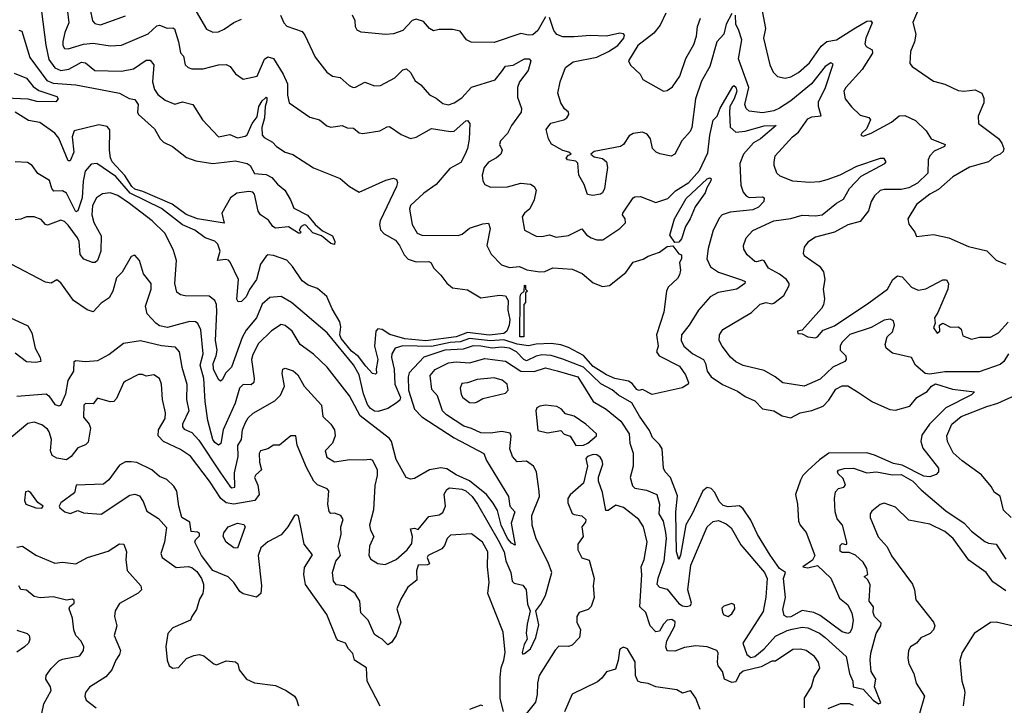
# Model space of a CAD drawing. Extents: x 1552033 to 1694788, y 811965 to 917215.
# Tile 222 of 256: x 1609129 to 1614307, y 868148 to 871751. Entities that reach past the tile are written whole.
import ezdxf

# ---------------------------------------------------------------- set-up
doc = ezdxf.new("R2010")
doc.units = 0

msp = doc.modelspace()

# ---------------------------------------------------------------- linework, layer by layer
at = {"layer": '0CON20XD'}
for points in [[(1609373.8, 871855), (1609388.2, 871735), (1609366, 871684), (1609355.9, 871635.9), (1609355.9, 871615), (1609365, 871599.6), (1609385, 871598.1), (1609465, 871622), (1609515, 871627.3), (1609605, 871613.2), (1609665, 871616.9), (1609805, 871676.7), (1609850.9, 871719.1), (1609865, 871722.9), (1609905, 871706), (1609935, 871707.9), (1609942.8, 871702.8), (1609964.7, 871634.7), (1609975, 871576.7), (1609990.2, 871560.2), (1610000, 871515), (1610015, 871499.5), (1610035, 871493.2), (1610095, 871493.9), (1610175, 871513.8), (1610215, 871516.7), (1610235.4, 871505.4), (1610265, 871466), (1610305, 871438), (1610378.1, 871455), (1610416.6, 871543.4), (1610435, 871555.4), (1610465, 871548.1), (1610515.2, 871465.2), (1610537.2, 871415), (1610537.1, 871355), (1610546.9, 871315), (1610655, 871238.5), (1610706.2, 871225), (1610745, 871194), (1610765, 871186.2), (1610824.4, 871194.4), (1610852.4, 871182.4), (1610885, 871180.6), (1610915, 871156.9), (1610933.7, 871153.7), (1611022.7, 871167.3), (1611061.1, 871188.9), (1611075, 871189.4), (1611135, 871148.5), (1611185, 871127.1), (1611215, 871134.3), (1611295, 871180), (1611395, 871163.6), (1611415, 871165.5), (1611475, 871220.4), (1611485, 871221.2), (1611496.6, 871205), (1611492.9, 871122.9), (1611485.2, 871075), (1611471.2, 871041.2), (1611449.2, 871000.8), (1611391, 870969), (1611320, 870885), (1611255, 870839.5), (1611185.4, 870775), (1611178.8, 870755), (1611193.6, 870675), (1611219.1, 870629.1), (1611245, 870618.2), (1611435, 870616.3), (1611456.4, 870623.6), (1611495, 870656.5), (1611565, 870678.6), (1611595, 870681.2), (1611604.3, 870654.3), (1611586.4, 870565), (1611608.5, 870518.5), (1611662.9, 870462.9), (1611705, 870448.8), (1611757.5, 870455), (1611796.2, 870436.2), (1611865, 870425.8), (1611891.9, 870428.1), (1611933.7, 870446.3), (1612035, 870440.9), (1612088.1, 870418.1), (1612145, 870368.1), (1612195, 870349.1), (1612231.2, 870355), (1612317.1, 870422.9), (1612355, 870476.4), (1612408, 870492), (1612435, 870508.5), (1612495, 870530), (1612535, 870560), (1612563.6, 870563.6), (1612595, 870520), (1612610, 870515), (1612610, 870495), (1612600, 870475), (1612604.5, 870435), (1612599.4, 870410.6), (1612588.3, 870391.7), (1612540, 870345), (1612530.6, 870325), (1612517.1, 870215), (1612477.5, 870095), (1612487, 870035), (1612479, 870005), (1612491.8, 869985), (1612599.8, 869929.8), (1612630, 869885), (1612645.8, 869845), (1612644.2, 869835), (1612614.1, 869815.9), (1612455, 869782.1), (1612405, 869807), (1612385, 869802.9), (1612375, 869807.3), (1612349.8, 869839.8), (1612331.9, 869851.9), (1612258.9, 869865), (1612215, 869884), (1612145, 869929.2), (1612095, 869985.6), (1612015, 870029), (1611975, 870043.2), (1611925, 870049.3), (1611845, 870045.4), (1611805, 870037.3), (1611745, 870045.9), (1611675, 870069.3), (1611605, 870063.4), (1611495, 870075.7), (1611445, 870058.3), (1611392.7, 870055), (1611295, 870034.1), (1611145, 870037.9), (1611104.8, 870025.2), (1611085.9, 869995), (1611084.8, 869975), (1611098.4, 869915), (1611101.8, 869835), (1611131.2, 869765), (1611128, 869752), (1611110, 869735)], [(1609243.7, 871793.7), (1609266.7, 871616.7), (1609282.8, 871542.8), (1609315, 871498), (1609345, 871484.1), (1609388.2, 871491.8), (1609455, 871528.8), (1609474.7, 871524.7), (1609525, 871483.8), (1609665, 871480.9), (1609727.7, 871492.3), (1609795, 871539.3), (1609815, 871538.5), (1609834, 871514), (1609828.4, 871425), (1609838.7, 871385), (1609855, 871357.8), (1609895, 871328.9), (1609945, 871307.3), (1609985, 871319.4), (1610040, 871305), (1610091.4, 871225), (1610175, 871136.2), (1610235, 871147.5), (1610275, 871131.2), (1610315, 871138.8), (1610325, 871146), (1610351.1, 871205), (1610378.7, 871241.3), (1610386.7, 871295), (1610404.7, 871325), (1610421.1, 871338.9), (1610425, 871344), (1610429.3, 871339.3), (1610429.3, 871325), (1610420, 871295), (1610416.5, 871235), (1610402.8, 871185), (1610405.3, 871145.3), (1610415, 871132.7), (1610458.2, 871108.2), (1610480, 871085), (1610525, 871055.7), (1610565, 871042.9), (1610675, 870972.9), (1610815, 870916), (1610864.2, 870875), (1610915, 870845.6), (1611055, 870908.2), (1611095, 870917.7), (1611111.2, 870911.2), (1611115.4, 870895), (1611111.2, 870875), (1611025.8, 870695), (1611022.4, 870675), (1611027.7, 870647.7), (1611046.6, 870626.6), (1611105, 870592.1), (1611127.3, 870565), (1611151.4, 870515), (1611173, 870493), (1611215, 870478.4), (1611281.1, 870481.1), (1611292.6, 870472.6), (1611305, 870447.5), (1611345, 870408.8), (1611376.5, 870366.5), (1611405, 870342.9), (1611485, 870331.1), (1611555, 870289.4), (1611652.7, 870302.7), (1611685, 870300), (1611698.8, 870275), (1611696.6, 870225), (1611707.9, 870175), (1611704.1, 870145), (1611691.1, 870115), (1611675, 870102.1), (1611597.5, 870092.5), (1611485, 870106.4), (1611425, 870084.8), (1611265, 870063.5), (1611155, 870073.4), (1611076.3, 870096.3), (1611035, 870123.4), (1611013.1, 870126.9), (1611003.1, 870115), (1610994.5, 870035), (1611013.3, 869965), (1611004.4, 869915.6), (1611006.6, 869893.4), (1611001.2, 869888.8), (1610985, 869891.1), (1610950.4, 869930.4), (1610911.6, 869981.6), (1610875, 870009.7), (1610820.7, 870075), (1610812.9, 870095), (1610817.4, 870137.4), (1610812.6, 870162.6), (1610772, 870232), (1610745, 870296.6), (1610695, 870339.1), (1610646.1, 870356.1), (1610615, 870378.1), (1610564.4, 870455), (1610535, 870487.8), (1610465, 870512.5), (1610435, 870516.2), (1610425, 870508.8), (1610395, 870466), (1610375.2, 870385), (1610337.3, 870332.7), (1610320.4, 870295), (1610295, 870270), (1610278.3, 870268.3), (1610271.7, 870281.7), (1610280.4, 870385), (1610237, 870477), (1610227.2, 870487.2), (1610211.4, 870491.4), (1610170, 870485), (1610182.9, 870535), (1610171.3, 870571.3), (1610155, 870586.9), (1610105, 870605.3), (1610051.1, 870645)], [(1609500.8, 871805), (1609511.9, 871745), (1609525, 871730.6), (1609555.2, 871724.8), (1609685, 871770.9)], [(1610056.7, 871795), (1610111.2, 871701.2), (1610145, 871685.6), (1610175, 871688.1), (1610205, 871700.9), (1610255, 871736.2), (1610295, 871753.6)], [(1613027.7, 871835), (1613051.5, 871705), (1613040.9, 871655), (1613074.6, 871514.6), (1613091.4, 871475), (1613115, 871452.5), (1613154.4, 871444.4), (1613185, 871451.8), (1613225.9, 871474.1), (1613283.1, 871525), (1613345, 871611.5), (1613375, 871636.7), (1613425, 871646.2), (1613515.9, 871704.1), (1613585, 871743.6), (1613605.4, 871745.4), (1613612.5, 871735), (1613578.4, 871655), (1613574.6, 871625), (1613581.2, 871611.2), (1613612.7, 871592.7), (1613614.5, 871575), (1613560.5, 871489.5), (1613474.1, 871395), (1613462.9, 871375), (1613471.3, 871335), (1613503.1, 871293.1), (1613550.1, 871250.1), (1613595, 871237.1), (1613604, 871225), (1613582.5, 871177.5), (1613557.5, 871155), (1613553.8, 871143.8), (1613565, 871140), (1613607.5, 871155), (1613715, 871212.9), (1613755, 871246.5), (1613785, 871248.5), (1613841.1, 871221.1), (1613896.8, 871166.8), (1613922.9, 871125), (1613996.2, 871095), (1613993.8, 871085), (1613939.4, 871060.6), (1613915.4, 871035), (1613907.3, 871015), (1613905.9, 870945), (1613851.7, 870891.7), (1613805, 870867.6), (1613765, 870858), (1613675, 870859.2), (1613655, 870853.1), (1613624.5, 870825), (1613607.3, 870795), (1613593.2, 870746.8), (1613548.6, 870691.4), (1613485, 870672.9), (1613414.7, 870635.3), (1613315, 870607.8), (1613275, 870582.5), (1613254.5, 870555.5), (1613250, 870525), (1613255, 870511.2), (1613335.5, 870455.5), (1613356.6, 870426.6), (1613363.6, 870385), (1613355.4, 870335), (1613362.2, 870285), (1613357.2, 870252.8), (1613346.4, 870233.6), (1613245, 870120), (1613220, 870115), (1613221.7, 870101.7), (1613245, 870100), (1613273.9, 870083.9), (1613315, 870080), (1613325, 870084.2), (1613355, 870118.8), (1613415, 870141.5), (1613595, 870262.7)], [(1613859.4, 871815), (1613826.4, 871736.4), (1613842.5, 871675), (1613834.4, 871635), (1613814.1, 871584.1), (1613810.5, 871520.5), (1613822.5, 871505), (1613935, 871428), (1613995, 871413.3), (1614065, 871378.9), (1614095, 871376.4), (1614155, 871383.5), (1614188.5, 871365), (1614199.2, 871339.2), (1614199.2, 871315), (1614169.4, 871245), (1614172.5, 871205), (1614276.1, 871126.1), (1614295, 871103.1), (1614304.7, 871075), (1614301.2, 871058.8), (1614285.9, 871044.1), (1614255, 871030), (1614223.8, 871005), (1614192.5, 870995), (1614125, 870975.6), (1614037.1, 870925), (1613960.9, 870859.1), (1613915.4, 870834.6), (1613845, 870780.8), (1613800.8, 870705), (1613806.1, 870676.1), (1613837.5, 870635), (1613845, 870612.5), (1613935, 870622.5), (1614015, 870605.7), (1614119.1, 870559.1), (1614215, 870535.7), (1614265, 870487.5), (1614315, 870465.7)], [(1610501.4, 871775), (1610518.9, 871735), (1610535, 871718.1), (1610615, 871688.6), (1610629.8, 871669.8), (1610683.8, 871555), (1610745, 871475.6), (1610775, 871454.5), (1610815, 871448), (1610862, 871405), (1610882.5, 871395), (1610895, 871396), (1610945, 871423.1), (1610995, 871404.4), (1611026.2, 871405), (1611101.4, 871445), (1611145, 871488.6), (1611163, 871493), (1611183.8, 871473.8), (1611209.6, 871429.6), (1611238.2, 871408.2), (1611285, 871355.8), (1611319.8, 871339.8), (1611355, 871310.6), (1611385, 871303.8), (1611415, 871313.8), (1611455, 871341.1), (1611505, 871396.2), (1611630.5, 871435), (1611663, 871477), (1611685, 871507.5), (1611725, 871511.7), (1611784, 871546), (1611808.8, 871545), (1611817.9, 871535), (1611803.8, 871485), (1611758.5, 871425), (1611747.1, 871395), (1611746.8, 871345), (1611769.1, 871285), (1611767.1, 871265), (1611715.3, 871195), (1611695, 871153.3), (1611657.1, 871115), (1611653.1, 871095), (1611667.1, 871065), (1611660, 871045), (1611636.7, 871025), (1611595, 871002.9), (1611571.2, 870975), (1611561.2, 870935), (1611565, 870903.8), (1611575.8, 870885), (1611605, 870870.6), (1611695, 870872.5), (1611765, 870891.8), (1611815, 870886.1), (1611835.3, 870875.3), (1611846.4, 870855), (1611835.7, 870804.3), (1611812.7, 870757.3), (1611784.2, 870735), (1611771.9, 870715), (1611784.5, 870645), (1611845, 870613.6), (1611875, 870612.3), (1611915, 870620), (1611950.9, 870609.1), (1612015, 870616.4), (1612085, 870652.9), (1612110.6, 870620.6), (1612134.7, 870604.7), (1612165, 870594.6), (1612196.2, 870595), (1612285, 870653.3), (1612315, 870683.3), (1612313.8, 870705), (1612299.2, 870725), (1612301.4, 870735), (1612355, 870814.2), (1612365, 870820.8), (1612395, 870822.2), (1612475, 870789.7), (1612538, 870812), (1612578.7, 870851.3), (1612648.3, 870895), (1612705, 870959.5), (1612747.6, 871052.4), (1612759.4, 871145), (1612777.1, 871222.9), (1612797.1, 871245), (1612812.8, 871287.2), (1612879.1, 871400.9), (1612885, 871405.8), (1612895, 871396.1), (1612901.3, 871375), (1612887.4, 871335), (1612863.7, 871295), (1612861.6, 871261.6), (1612866.2, 871186.2), (1612895, 871159.7), (1612945.2, 871165.2), (1613045, 871193), (1613108, 871195), (1613025, 871125.2), (1612988.4, 871105), (1612936.1, 871045), (1612916.2, 870995), (1612921.6, 870881.6), (1612933.8, 870845), (1612950.4, 870825), (1612966.5, 870816.5), (1613035, 870821.1), (1613044.7, 870814.7), (1613042.4, 870795), (1613015, 870765.8), (1612985, 870752), (1612865, 870739.7), (1612824.4, 870725), (1612809.8, 870710.2), (1612775.5, 870645), (1612750.6, 870549.4), (1612743.9, 870495), (1612763.2, 870453.2), (1612805, 870425.2), (1612925, 870383.6), (1612944, 870375), (1612942.9, 870365), (1612901.1, 870335), (1612802.7, 870317.3), (1612760.8, 870295), (1612698.9, 870225), (1612650.8, 870145), (1612609.6, 870095), (1612607.9, 870065), (1612622.7, 870035), (1612668.9, 869995), (1612726.1, 869965), (1612736.6, 869945), (1612744.2, 869904.2), (1612765, 869873.8), (1612825, 869833.3), (1612905, 869798.8), (1612945, 869770), (1612995, 869747.5), (1613035, 869706.4), (1613095, 869695.4), (1613139.8, 869669.8), (1613185, 869659.6), (1613234, 869685), (1613295, 869697.7), (1613355, 869719.6), (1613385, 869751.2), (1613421.3, 869808.7), (1613455, 869826.9), (1613485, 869826.9), (1613534.6, 869794.6), (1613615, 869743.7), (1613705, 869702.9), (1613735, 869698.2), (1613810.8, 869719.2), (1613846.6, 869765), (1613902.6, 869797.4), (1613925, 869825.2), (1613945, 869836.7), (1614035, 869810.2), (1614151.2, 869795), (1614135, 869779.4), (1613999.3, 869710.7), (1613913.8, 869626.2), (1613873.2, 869566.8), (1613869.2, 869535), (1613878.8, 869498.8), (1613961.1, 869395), (1613961.4, 869375), (1613948.9, 869361.1), (1613915, 869348.1), (1613885, 869352.3), (1613769.5, 869409.5), (1613725, 869418.8), (1613625, 869462.9), (1613584.9, 869475.1), (1613385, 869472.3), (1613335, 869437.3), (1613275, 869382.7), (1613247.9, 869355), (1613235, 869331.4), (1613210.2, 869255), (1613220.3, 869205), (1613225.8, 869115.8), (1613233.1, 869095), (1613265.2, 869055.2), (1613310.2, 868935), (1613298.6, 868911.4), (1613248, 868875), (1613275, 868871.2), (1613325, 868883.1), (1613395, 868816.2), (1613441, 868711), (1613485, 868675.6), (1613505, 868631.2), (1613511.8, 868595), (1613505, 868550), (1613495, 868530), (1613485, 868525.7), (1613455, 868534.7), (1613339.1, 868619.1), (1613305.3, 868634.7), (1613245, 868645.2), (1613185, 868612.7), (1613165, 868610.4), (1613149, 868619), (1613142, 868652), (1613156.6, 868715), (1613146.6, 868813.4), (1613156.4, 868845), (1613125, 868867.4), (1613076.1, 868936.1), (1613008.9, 869045), (1612975, 869120.8), (1612935, 869180.8), (1612915, 869196), (1612855, 869191.5), (1612828.7, 869198.7), (1612808.5, 869218.5), (1612785, 869266.9), (1612765, 869287.2), (1612745, 869291.8), (1612721.6, 869275), (1612666.3, 869153.7), (1612633.4, 869096.6), (1612605, 868936.7), (1612595, 868914.2), (1612584.1, 868955), (1612582.6, 869055)], [(1611895, 871766.5), (1611855, 871694.5), (1611828.1, 871671.9), (1611805, 871669.6), (1611765, 871679.4), (1611625, 871631.2), (1611503.1, 871633.1), (1611480, 871645), (1611445, 871690.8), (1611405, 871700.6), (1611335, 871700), (1611305, 871692.9), (1611285, 871704.3), (1611252.4, 871742.4), (1611215, 871753.6), (1611192.7, 871747.3), (1611145, 871695.4), (1611095, 871677.5), (1611055, 871673.3), (1610925, 871686.5), (1610905, 871697.1), (1610894.7, 871714.7), (1610893.5, 871745), (1610880.4, 871775)], [(1612875, 871783.6), (1612845, 871727.5), (1612832.1, 871675), (1612795.3, 871634.7), (1612759.2, 871505), (1612715, 871428.1), (1612683.3, 871335), (1612664.7, 871185), (1612655, 871163.3), (1612612.2, 871115), (1612575, 871044.3), (1612555, 871034.4), (1612495.5, 871045.5), (1612476.2, 871055), (1612458.1, 871075), (1612446.7, 871125), (1612429.5, 871149.5), (1612405, 871159.5), (1612356.2, 871153.8), (1612335, 871140.6), (1612305, 871095.6), (1612288.6, 871085), (1612150.9, 871059.1), (1612132.5, 871045), (1612151.2, 871031.2), (1612195, 871021.9), (1612215.7, 871005), (1612221.5, 870975), (1612213.3, 870926.7), (1612205.5, 870864.5), (1612195, 870841.2), (1612183.6, 870833.6), (1612143, 870827), (1612115, 870833.3), (1612098, 870885), (1612070, 870935), (1612065, 870997.5), (1612055, 871007.5), (1612010, 871015), (1612004, 871026), (1612015, 871040), (1612030, 871045), (1612017.5, 871055), (1611985, 871064), (1611926.8, 871096.8), (1611911.1, 871125), (1611898.6, 871175), (1611922.7, 871207.3), (1611991.2, 871225), (1612006, 871235), (1612017, 871253), (1612015.8, 871265), (1611995, 871282), (1611975.5, 871315), (1611959.4, 871365), (1611971.9, 871425), (1611999.8, 871500.2), (1612040.9, 871529.1), (1612165, 871553.8), (1612226.7, 871585), (1612275, 871615.6), (1612306.9, 871655), (1612309.2, 871669.2), (1612305, 871676.2), (1612285, 871680), (1612215, 871665.4), (1612128.7, 871668.7), (1612045, 871661.5), (1611985, 871661), (1611955, 871673.3), (1611939.2, 871695), (1611915, 871763.1)], [(1612526.6, 871785), (1612497, 871723), (1612465, 871680.3), (1612379.8, 871615), (1612330.9, 871535), (1612341.8, 871511.8), (1612392, 871465), (1612407.3, 871437.3), (1612515, 871376), (1612535, 871379.2), (1612561.7, 871398.3), (1612600.6, 871455), (1612633.4, 871546.6), (1612675, 871621.2), (1612688.5, 871665), (1612693.5, 871715), (1612710.6, 871759.4)], [(1614329.2, 869995), (1614305.2, 869954.8), (1614285, 869939.1), (1614175, 869899.7), (1613995, 869900.5), (1613915, 869887.5), (1613891.3, 869891.3), (1613841.2, 869935), (1613818.8, 869975), (1613719.2, 869999.2), (1613685.7, 870025), (1613681.5, 870045), (1613691.1, 870085), (1613719.6, 870110.4), (1613729.6, 870145), (1613725, 870168.8), (1613707.4, 870177.4), (1613675, 870171.8), (1613606.5, 870133.5), (1613495, 870097.3), (1613453.9, 870055), (1613443.4, 870035), (1613443.5, 870015), (1613474.3, 869985), (1613475.8, 869965), (1613469.2, 869955), (1613405.2, 869924.8), (1613338.6, 869861.4), (1613255, 869825.5), (1613142, 869842), (1613102.5, 869875), (1613045, 869907.5), (1612935, 869934.6), (1612895, 869953.8), (1612867.7, 869977.7), (1612822.9, 870035), (1612808.5, 870065), (1612810, 870095), (1612826.9, 870123.1), (1612977.8, 870212.2), (1613023, 870257), (1613055, 870264.5), (1613085, 870257.8), (1613095, 870261.5), (1613148.6, 870301.4), (1613175.5, 870355), (1613175.3, 870365.3), (1613162.1, 870385), (1613125, 870414.2), (1613067.3, 870445), (1613045, 870484.4), (1613035, 870488.2), (1613005, 870478.2), (1612995, 870480.4), (1612955.5, 870515.5), (1612938, 870545), (1612935.8, 870565), (1612950, 870605), (1612985, 870643.3), (1613095.3, 870694.7), (1613185, 870707.2), (1613245.2, 870724.8), (1613315, 870719.8), (1613348.9, 870725), (1613425, 870787.1), (1613461.6, 870808.4), (1613493.1, 870865), (1613555, 870928.7), (1613680, 870995), (1613686.5, 871003.5), (1613675, 871021.2), (1613655, 871021.1), (1613530.5, 870979.5), (1613442.2, 870935), (1613375, 870910.4), (1613335, 870899.2), (1613285, 870896.1), (1613195, 870902.5), (1613128.9, 870928.9), (1613110.8, 870945), (1613097.1, 870985), (1613097.8, 871002.2), (1613102, 871035), (1613194.4, 871135), (1613225, 871159.4), (1613275, 871229.5), (1613295, 871241.5), (1613344.5, 871245.5), (1613331.1, 871295), (1613330.9, 871319.1), (1613367.4, 871395), (1613407.1, 871517.1), (1613395, 871524.4), (1613365, 871505.3), (1613293.2, 871415), (1613184.5, 871325.5), (1613125, 871286.1), (1613095, 871272.2), (1613035, 871261.6), (1612965, 871271.3), (1612949.6, 871285), (1612943.7, 871305), (1612964, 871395), (1612910, 871545), (1612926.4, 871645), (1612909.7, 871699.7), (1612895.4, 871725.4), (1612893.6, 871775)], [(1609125, 871696.2), (1609141.1, 871691.1), (1609182.7, 871552.7), (1609271.7, 871431.7), (1609305, 871417.1), (1609425, 871409.8), (1609554.8, 871384.8), (1609655, 871364.7), (1609705, 871337.1), (1609735, 871332.5), (1609751.6, 871305), (1609749, 871265), (1609753.5, 871253.5), (1609838.2, 871178.2), (1609868.2, 871125), (1609885, 871107.5), (1609933.5, 871085), (1610007.1, 871027.1), (1610055, 871010.2), (1610145, 870994.8), (1610265, 871009.4), (1610326.2, 870995), (1610341.2, 870985), (1610365, 870943.8), (1610425, 870937.5), (1610455, 870922), (1610485, 870886.2), (1610523.8, 870855), (1610553.3, 870805), (1610570.5, 870760.5), (1610643.6, 870723.6), (1610683.1, 870675), (1610721.7, 870641.7), (1610775, 870615.6), (1610787.3, 870585), (1610785, 870570), (1610766.2, 870575), (1610716.2, 870616.2), (1610671.1, 870631.1), (1610635, 870670.6), (1610625, 870672.5), (1610610, 870665), (1610600, 870645), (1610610, 870635), (1610605, 870630), (1610595, 870630), (1610543.3, 870663.3), (1610475, 870656.2), (1610461.4, 870665), (1610437.6, 870697.6), (1610395, 870725.7), (1610383.1, 870745), (1610364.5, 870835), (1610355, 870845.3), (1610335, 870849.2), (1610270.8, 870839.2), (1610238.6, 870815), (1610192.5, 870735), (1610205, 870682), (1610064.5, 870705.5), (1610005, 870728.3), (1609932.1, 870782.1), (1609777.8, 870847.8), (1609735, 870860.4), (1609719.5, 870875), (1609682.8, 870932.8), (1609616.1, 871005), (1609606.3, 871025), (1609601.2, 871065), (1609602.9, 871172.9), (1609589.8, 871189.8), (1609545, 871198.4), (1609415, 871166.4), (1609405.9, 871135), (1609414.7, 871055), (1609395, 871010), (1609385, 871010), (1609335, 871128.1), (1609315, 871154.6), (1609235, 871211.4), (1609175, 871222.1), (1609105, 871265.3)], [(1609101, 871471), (1609165, 871444.4), (1609200.2, 871400.2), (1609229.4, 871379.4), (1609325, 871348.2), (1609331.1, 871335), (1609319.8, 871320.2), (1609218.9, 871321.1), (1609173.1, 871333.1), (1609055, 871338.4)], [(1610051.1, 870645), (1609985, 870672.6), (1609875, 870758.9), (1609709.8, 870839.8), (1609635, 870927.7), (1609535, 870995.5), (1609505, 870992.5), (1609474.4, 870955.6), (1609463, 870903), (1609458, 870815), (1609435, 870747.5), (1609425, 870740.8), (1609375, 870839.7), (1609355, 870851.1), (1609309.7, 870849.7), (1609298.4, 870865), (1609285.4, 870905.4), (1609225, 870942.9), (1609195.3, 870985.3), (1609170.5, 871000.5), (1609105, 871003.6)], [(1612575, 870580), (1612549.1, 870619.1), (1612572.4, 870705), (1612635, 870811.1), (1612745, 870915.3), (1612759.5, 870919.5), (1612765.6, 870915), (1612764.3, 870905), (1612742.3, 870867.7), (1612735, 870841.2), (1612682.4, 870767.6), (1612655.6, 870705), (1612630.8, 870665), (1612610.7, 870599.3), (1612595, 870582.5), (1612575, 870580)], [(1611110, 869735), (1611065, 869707.6), (1611015, 869691.6), (1610995, 869693), (1610975, 869707.1), (1610958.2, 869728.2), (1610937.5, 869785), (1610915, 869885.6), (1610885, 869936.6), (1610746.3, 870106.3), (1610558.5, 870265), (1610505, 870296.9), (1610445, 870290.4), (1610405, 870255.5), (1610375.3, 870185), (1610320.9, 870119.1), (1610298.5, 870081.5), (1610244.1, 869925.9), (1610213.3, 869895), (1610195, 869857.8), (1610185, 869852.2), (1610175, 869860.4), (1610147.9, 869915), (1610146.5, 869945), (1610162.3, 869985), (1610168.1, 870015), (1610159.2, 870065), (1610165.5, 870215.5), (1610164.1, 870255), (1610155.8, 870275.8), (1610125, 870298.5), (1610000, 870300), (1609975.7, 870305.7), (1609955, 870318.8), (1609944.4, 870365), (1609954.4, 870485), (1609938.5, 870538.5), (1609895, 870628.1), (1609826.9, 870695), (1609707.6, 870785), (1609645, 870827), (1609605, 870840.6), (1609565, 870835.4), (1609533.4, 870815), (1609512.4, 870775), (1609509.5, 870725), (1609519.2, 870685), (1609557.3, 870615), (1609556.9, 870535), (1609539.4, 870485), (1609526.7, 870475), (1609512.5, 870475), (1609467, 870493), (1609447.6, 870517.6), (1609442.4, 870585), (1609433.2, 870605), (1609385, 870671.6), (1609365, 870690), (1609345, 870697.9), (1609275, 870672.2), (1609265, 870675.7), (1609241.8, 870701.8), (1609205, 870715.6), (1609165, 870715.7), (1609135, 870702.5), (1609105, 870700)], [(1612582.6, 869055), (1612580.5, 869165), (1612588.8, 869248.8), (1612551.6, 869345), (1612523.3, 869375), (1612514.7, 869395), (1612508.5, 869495), (1612495, 869518.9), (1612457.5, 869555), (1612441.7, 869591.7), (1612388.2, 869668.2), (1612348.3, 869738.3), (1612278.1, 869778.1), (1612245, 869806.1), (1612185, 869837.3), (1612095, 869924.3), (1611985, 869967.7), (1611925, 869986.2), (1611875, 869989), (1611845, 869982.3), (1611795, 869958.9), (1611781.1, 869965), (1611742.9, 870005), (1611705, 870024.1), (1611665, 870029.8), (1611614.4, 870025.6), (1611553.8, 870036.2), (1611513.6, 870036.4), (1611461, 870019), (1611365.1, 870015.1), (1611255, 869977.6), (1611177.3, 869895), (1611172.4, 869875), (1611174.1, 869805), (1611206.1, 869705), (1611245, 869663.2), (1611415, 869553.5), (1611570.7, 869470.7), (1611583.8, 869435), (1611699.2, 869245), (1611706.6, 869195), (1611733.1, 869165), (1611713.6, 869105), (1611735, 868990), (1611715, 869000.4), (1611695.4, 869025), (1611661.9, 869095), (1611641.9, 869171.9), (1611619.9, 869209.9), (1611584.8, 869255), (1611495, 869328.2), (1611425, 869359.2), (1611375, 869390.2), (1611345, 869396.6), (1611284.9, 869385.1), (1611205, 869340), (1611185, 869335.6), (1611161.4, 869345), (1611110.1, 869440.1), (1611085, 869533.8), (1611075, 869550.8), (1610919.1, 869669.1), (1610864.6, 869775), (1610746.4, 869925), (1610674, 869994), (1610604.6, 870045), (1610561.5, 870115), (1610525, 870143.5), (1610505, 870148.9), (1610453.6, 870116.4), (1610385, 870049.1), (1610355, 869991.4), (1610348.4, 869965), (1610362.5, 869865), (1610360, 869845), (1610347.1, 869832.9), (1610305, 869833.8), (1610284.8, 869815.2), (1610261.9, 869735), (1610199.3, 869595), (1610186.8, 869523.2), (1610175, 869515.5), (1610155, 869529.1), (1610144.9, 869544.9), (1610119.4, 869645), (1610104.4, 869745), (1610097.5, 869865), (1610077.7, 869935), (1610093.8, 869995), (1610081.9, 870121.9), (1610065.5, 870155), (1610053.8, 870163.8), (1610025, 870164.6), (1609977.5, 870152.5), (1609906.2, 870133.8), (1609865, 870142.1), (1609845, 870155.9), (1609800.4, 870205), (1609790.9, 870245), (1609820.3, 870335), (1609821.5, 870365), (1609781.1, 870415), (1609760, 870485), (1609735, 870513.3), (1609715, 870506.7), (1609668.9, 870425), (1609638.2, 870395), (1609619.3, 870325), (1609600.5, 870289.5), (1609558.2, 870261.8), (1609515, 870216.7), (1609485, 870225.8), (1609412.1, 870275), (1609345, 870368), (1609325, 870383.3), (1609295, 870366.2), (1609265, 870371.1), (1609085, 870466.5)], [(1613595, 870262.7), (1613693.1, 870335), (1613721.2, 870385), (1613745, 870404.5), (1613769.6, 870399.6), (1613820, 870345), (1613855, 870330), (1613895, 870337.5), (1613985, 870384.4), (1614003.2, 870383.2), (1614014.4, 870365), (1614010.5, 870335), (1613957.8, 870212.2), (1613940, 870185), (1613943, 870157), (1613935, 870132.5), (1613955, 870104.4), (1613969.2, 870115), (1613967.5, 870145), (1613985, 870156.7), (1614025, 870135.4), (1614067.4, 870137.4), (1614080.6, 870125), (1614090.1, 870090.1), (1614135, 870071.5), (1614176.4, 870083.6), (1614235, 870083.1), (1614277.1, 870105), (1614328.5, 870161.5)], [(1611775, 870084.7), (1611760, 870085), (1611760.8, 870295), (1611765, 870308), (1611782.5, 870325), (1611785, 870355.5), (1611790, 870355), (1611790, 870335), (1611800, 870325), (1611790, 870315), (1611790, 870265), (1611780, 870255), (1611780, 870085), (1611775, 870084.7)], [(1609076.8, 870186.8), (1609172.1, 870142.1), (1609192.4, 870105), (1609210.8, 870025), (1609237.2, 869975), (1609240.6, 869955), (1609215, 869948.7), (1609165, 869952.7), (1609105, 869999.2)], [(1609115, 869773.1), (1609268.8, 869785), (1609282.5, 869775), (1609315, 869729.4), (1609335, 869721.8), (1609345, 869725.4), (1609371.9, 869785), (1609385, 869854.2), (1609413.6, 869903.6), (1609416.7, 869955), (1609425, 869960), (1609475, 869955.7), (1609539.7, 869960.3), (1609598, 869992), (1609675, 870051.4), (1609765, 870065.7), (1609875, 870039.7), (1609945, 870031.9), (1609968.1, 870005), (1609981.6, 869925), (1610008.4, 869835), (1610005.8, 869755.8), (1610019.2, 869695), (1609985.9, 869625), (1609985, 869611.2), (1609995, 869600), (1610035, 869581.5), (1610071.3, 869541.3), (1610185, 869370.2), (1610235, 869299.7), (1610245, 869291.4), (1610260.3, 869295), (1610259.5, 869370.5), (1610277.7, 869455), (1610277.3, 869512.7), (1610295.4, 869545), (1610301.7, 869595), (1610316.3, 869633.7), (1610330.7, 869659.3), (1610356.4, 869683.6), (1610471.6, 869748.4), (1610501.5, 869778.5), (1610522.4, 869825), (1610509.1, 869890.9), (1610514, 869915), (1610525, 869920), (1610568, 869905), (1610592.9, 869885), (1610625.5, 869825), (1610716.7, 869725), (1610723.3, 869665), (1610765.3, 869625), (1610784.7, 869595), (1610788.3, 869565), (1610773.9, 869525), (1610736, 869485), (1610745, 869451.9), (1610785, 869427.8), (1610865, 869438.9), (1610937.4, 869437.4), (1610971.7, 869441.7), (1610985, 869435.8), (1611009.7, 869385), (1611010.2, 869355), (1610996.5, 869303.5), (1610989.5, 869175), (1610969.8, 869095), (1610975, 869067.5), (1610991.4, 869035), (1610968.3, 868985), (1610966.2, 868935), (1610975.8, 868915.8), (1611012.8, 868892.8), (1611051.8, 868888.2), (1611108.4, 868915), (1611166.5, 868965), (1611191.7, 868998.3), (1611195.5, 869035.5), (1611183.8, 869075), (1611205, 869078), (1611225, 869071.2), (1611280.6, 869139.4), (1611335, 869149.5), (1611355, 869161.1), (1611369.3, 869195), (1611362.3, 869257.7), (1611375, 869282.5), (1611388.9, 869291.1), (1611455, 869284.3), (1611475, 869274.8), (1611508.6, 869245), (1611537.7, 869205), (1611645.5, 869015.5), (1611677.4, 868955), (1611686.6, 868906.6), (1611713, 868845), (1611719.5, 868799.5), (1611730.1, 868790.1), (1611775, 868779.2), (1611792.3, 868755), (1611799.3, 868679.3), (1611814.5, 868644.5), (1611797.5, 868575), (1611793.5, 868526.5), (1611798.8, 868495), (1611782.8, 868467.2), (1611771.3, 868425), (1611775, 868415.8), (1611785, 868420), (1611816.1, 868445), (1611842.9, 868505), (1611859.1, 868570.9), (1611843.1, 868645), (1611870.9, 868679.1), (1611895.4, 868724.6), (1611927.7, 868845), (1611909.2, 868899.2), (1611845, 869022.5), (1611824.7, 869095), (1611822.7, 869145), (1611862.5, 869245), (1611861.5, 869271.5), (1611847.5, 869375), (1611832.2, 869405), (1611795, 869430.6), (1611745, 869427.2), (1611720.3, 869455), (1611707.1, 869495), (1611713.2, 869563.2), (1611708.1, 869578.1), (1611665, 869586.2), (1611605, 869578.4), (1611555, 869579.7), (1611505, 869603.5), (1611465, 869614.8), (1611373.7, 869673.7), (1611352.7, 869695), (1611326.7, 869775), (1611296.9, 869806.9), (1611288.5, 869881.5), (1611315, 869912.1), (1611385, 869947.7), (1611425, 869952.9), (1611495, 869947.4), (1611575, 869970.8), (1611685, 869956.8), (1611765, 869904.5), (1611835, 869902.5), (1611895, 869921), (1611955.7, 869905.7), (1612065, 869874.5), (1612144.8, 869745), (1612214.2, 869704.2), (1612291.1, 869641.1), (1612333.8, 869575), (1612338.8, 869525), (1612356.5, 869473.5), (1612355.8, 869405), (1612340.2, 869345), (1612351.9, 869301.9), (1612365, 869288.2), (1612425, 869279.3), (1612479.6, 869255), (1612494.7, 869205), (1612491.2, 869155), (1612512.9, 869115), (1612526.5, 869056.5), (1612528.7, 869025), (1612516.7, 868905), (1612484.8, 868815), (1612480, 868785), (1612495, 868769.3), (1612535, 868757.6), (1612595, 868682.8), (1612615, 868670.6), (1612636.8, 868666.8)], [(1611674, 868115), (1611656.8, 868183.2), (1611656.3, 868295), (1611661.7, 868345), (1611675, 868384.2), (1611682.7, 868425), (1611672.7, 868532.7), (1611590.8, 868735), (1611599.2, 868795), (1611590.4, 868875), (1611591.1, 868955), (1611563.4, 869005), (1611505, 869048.4), (1611395, 869041.9), (1611377.9, 869025), (1611363, 868987), (1611349.8, 868970.2), (1611277.8, 868935), (1611272.2, 868925), (1611285, 868892), (1611274.5, 868885.5), (1611225, 868883.6), (1611215.7, 868855), (1611217.8, 868805), (1611171.2, 868768.8), (1611133.1, 868705), (1611111.9, 868655), (1611134.1, 868585), (1611109, 868515), (1611085, 868477.5), (1611065, 868465.5), (1611035.3, 868495.3), (1611015.9, 868505.9), (1610995, 868520.6), (1610961.3, 868595), (1610923.9, 868633.9), (1610918.8, 868695), (1610894.2, 868735), (1610835, 868776.2), (1610795, 868780.6), (1610780.2, 868800.2), (1610773.8, 868845), (1610791.5, 868905), (1610816.7, 868935), (1610804.6, 868985), (1610820, 869045), (1610818.9, 869085), (1610831.2, 869125), (1610817.5, 869145), (1610785, 869157.5), (1610765, 869156.2), (1610756.8, 869166.8), (1610750, 869205), (1610754.6, 869275), (1610746.1, 869286.1), (1610695, 869306.4), (1610676, 869326), (1610637.1, 869397.1), (1610589.2, 869515), (1610582, 869565), (1610555, 869564.5), (1610495, 869514.2), (1610465, 869515.8), (1610434.6, 869495.4), (1610395, 869486.1), (1610389.1, 869470.9), (1610390.8, 869425), (1610401.2, 869385), (1610371.2, 869358.8), (1610364.5, 869345), (1610381.2, 869305), (1610389.6, 869255), (1610366.1, 869223.9), (1610255, 869204.4), (1610215, 869212.6), (1610186.9, 869235), (1610128, 869325), (1610027.2, 869457.2), (1609975, 869492.7), (1609886.2, 869535), (1609858, 869565), (1609858.7, 869595), (1609894.1, 869655), (1609896.7, 869685), (1609881.1, 869755), (1609875.4, 869835), (1609864.5, 869865), (1609835, 869885.4), (1609795, 869877.1), (1609775, 869886.9), (1609755, 869887.1), (1609685, 869851.9), (1609675, 869842), (1609639.3, 869760.7), (1609624.6, 869745.4), (1609605, 869742.5), (1609538.2, 869761.8), (1609515, 869732.5), (1609475.6, 869734.4), (1609467.5, 869725), (1609465, 869662), (1609494.7, 869624.7), (1609502, 869605), (1609488.9, 869531.1), (1609475, 869516.4), (1609435, 869500.5), (1609399.3, 869455), (1609375, 869438.2), (1609325, 869446.1), (1609300.8, 869460.8), (1609291.2, 869485), (1609296.4, 869545), (1609285, 869585.8), (1609275, 869600), (1609245, 869621.1), (1609205, 869636.2), (1609171.9, 869628.1), (1609084.7, 869555.3)], [(1611522.9, 869737.1), (1611535, 869742), (1611565, 869760.6), (1611685, 869788.1), (1611698.5, 869805), (1611692.5, 869835), (1611667.5, 869857.5), (1611625, 869868.4), (1611535, 869860.2), (1611485, 869842.2), (1611455, 869838.8), (1611445.7, 869814.3), (1611450.9, 869780.9), (1611460.6, 869765), (1611495, 869739.6), (1611522.9, 869737.1)], [(1614342.9, 869135), (1614304.1, 869174.1), (1614285, 869246.7), (1614256.6, 869266.6), (1614238.3, 869298.3), (1614188.3, 869358.3), (1614085, 869432.3), (1614037.9, 869475), (1614009.4, 869535), (1614005.6, 869564.4), (1614032.1, 869625), (1614080, 869665), (1614215, 869719), (1614274, 869736), (1614385, 869786.1)], [(1612054, 869514), (1612095, 869514.7), (1612116.4, 869525), (1612163.3, 869565), (1612163.1, 869575), (1612106.9, 869625), (1612045, 869668), (1611999.5, 869679.5), (1611978.2, 869705), (1611955, 869718.8), (1611894.2, 869725.8), (1611865, 869720.5), (1611849.5, 869710.5), (1611843.1, 869695), (1611855, 869591.4), (1611905, 869580.5), (1611975, 869592.5), (1611992.1, 869572.1), (1612025, 869562.1), (1612054, 869514)], [(1613257.5, 868135), (1613257.5, 868185), (1613292.7, 868245), (1613308.2, 868295), (1613337.6, 868342.4), (1613330.8, 868375), (1613309.8, 868405), (1613265, 868436), (1613235, 868442.4), (1613195, 868441.1), (1613105, 868380), (1613085, 868379.2), (1613029.2, 868350.8), (1612935, 868326.7), (1612915, 868310.8), (1612895, 868270.4), (1612875, 868268.1), (1612836, 868286), (1612825, 868325.8), (1612802.5, 868355), (1612798.5, 868375), (1612802.8, 868422.8), (1612795, 868435.6), (1612745, 868455.6), (1612685, 868461.1), (1612625, 868450.9), (1612575, 868432.1), (1612534.5, 868434.5), (1612528.1, 868455), (1612532.8, 868487.2), (1612575.4, 868565.4), (1612575.9, 868585.9), (1612559.3, 868599.3), (1612535, 868594.4), (1612514.5, 868575), (1612495, 868537.5), (1612475, 868534.4), (1612444.5, 868565), (1612421.4, 868635), (1612390.5, 868665), (1612400.4, 868835), (1612397.5, 868875), (1612412.7, 868915), (1612429.2, 869005), (1612410.6, 869085), (1612385, 869124.5), (1612305, 869187.5), (1612265, 869199.6), (1612225, 869171.4), (1612211.5, 869171.5), (1612195, 869266.7), (1612172.5, 869325), (1612173, 869347), (1612196.5, 869415), (1612193.1, 869435), (1612182.2, 869452.2), (1612165, 869464.5), (1612145, 869466.8), (1612115.7, 869455), (1612107.5, 869445), (1612115.6, 869404.4), (1612093.8, 869315), (1612025, 869254.4), (1612012.9, 869235), (1612012.7, 869212.7), (1612035, 869156.7), (1612045, 869150), (1612085, 869144.5), (1612106.4, 869125), (1612105, 869110.8), (1612085.4, 869085), (1612092.9, 869035), (1612065.5, 868995), (1612064.2, 868964.2), (1612085, 868923.3), (1612125, 868910), (1612151.4, 868815), (1612145.8, 868775), (1612150, 868715), (1612135, 868667.5), (1612119.5, 868650.5), (1612072.5, 868635), (1612060, 868615), (1612060, 868585), (1612078, 868545), (1612073.8, 868505), (1612035, 868464.5), (1612015, 868457.7), (1611965, 868458.5), (1611945, 868437.8), (1611860.8, 868305), (1611852, 868265), (1611851.2, 868205), (1611841.5, 868165), (1611785.2, 868094.8)], [(1611025, 868143.3), (1610956.9, 868275), (1610952.7, 868345), (1610890.5, 868385), (1610880.9, 868420.9), (1610858.6, 868445), (1610842, 868475), (1610805, 868489.2), (1610795, 868499.4), (1610745, 868625.3), (1610632, 868782), (1610624.5, 868835), (1610627.3, 868872.7), (1610668.7, 868938.7), (1610624.7, 868995), (1610608.8, 869075), (1610595, 869144.3), (1610585, 869148.9), (1610575, 869145.4), (1610539.2, 869085), (1610505, 869044), (1610435, 869006.5), (1610397.8, 868975), (1610383.2, 868935), (1610400.7, 868775), (1610396.7, 868735), (1610375, 868715.4), (1610305, 868733.5), (1610286.7, 868746.7), (1610255, 868792.5), (1610225, 868822.9), (1610145, 868855.6), (1610085.4, 868935.4), (1610050, 869005), (1610053.1, 869016.9), (1610075, 869038.8), (1610075, 869050), (1610065, 869057.3), (1610031.7, 869061.7), (1610025, 869111.2), (1609982.5, 869135), (1609965.7, 869195), (1609955, 869272.5), (1609940.3, 869300.3), (1609903.3, 869335), (1609865, 869350), (1609825, 869385.8), (1609745, 869424), (1609715, 869428), (1609685, 869428), (1609655, 869410.8), (1609597.9, 869332.1), (1609569.5, 869310.5), (1609426.2, 869305), (1609417.5, 869265), (1609345, 869212.5), (1609336.7, 869195), (1609341.2, 869185), (1609366, 869165), (1609395, 869155.5), (1609435, 869172.5), (1609465, 869159.1), (1609557, 869153), (1609707.8, 869252.2), (1609735, 869257.3), (1609758.8, 869248.8), (1609779.4, 869219.4), (1609798.3, 869168.3), (1609858.8, 869128.8), (1609901.7, 869081.7), (1609891.1, 869005), (1609871.8, 868945), (1609878.1, 868925), (1609952.8, 868872.8), (1610015, 868878), (1610035, 868872), (1610060.2, 868850.2), (1610085.6, 868815), (1610096.7, 868785), (1610095.8, 868764.2), (1610092, 868735), (1610075.7, 868705), (1610059.1, 868650.9), (1610033.8, 868615), (1610027.5, 868595), (1609935, 868554.4), (1609908.9, 868525), (1609897.6, 868457.6), (1609904.5, 868385), (1609915.6, 868355), (1609935, 868342.7), (1609963.8, 868346.2), (1610006.9, 868393.1), (1610045, 868409.2), (1610075, 868414.2), (1610098.3, 868408.3), (1610150, 868365), (1610165, 868360), (1610215, 868380.9), (1610265, 868376.7), (1610277.3, 868365), (1610283.3, 868335), (1610322.9, 868285), (1610365, 868265.6), (1610475, 868251.8), (1610530, 868225), (1610573.8, 868195), (1610585, 868177.5), (1610596.2, 868145)], [(1612636.8, 868666.8), (1612657.5, 868672.5), (1612662.7, 868685), (1612642.7, 868755), (1612658.8, 868885), (1612745, 869086), (1612775.5, 869114.5), (1612805, 869118.8), (1612845, 869101.2), (1612870.9, 869080.9), (1612921.8, 868991.8), (1613047.1, 868845), (1613060.6, 868815), (1613054.2, 868715.8), (1613038.5, 868641.5), (1612932.3, 868475), (1612953.7, 868415), (1612975, 868398.8), (1612995, 868404.7), (1613045, 868445.3), (1613105, 868511.5), (1613165, 868541.7), (1613191.9, 868548.1), (1613245, 868557.7), (1613274.4, 868554.4), (1613335, 868527.5), (1613366.2, 868505), (1613476.2, 868405), (1613494.2, 868314.2), (1613510.8, 868275), (1613513.3, 868245), (1613565, 868232.7), (1613617.1, 868175), (1613645, 868155.6), (1613658.6, 868161.4), (1613625.7, 868245), (1613632, 868285), (1613608.1, 868325), (1613601.4, 868385), (1613605, 868421.2), (1613633.8, 868525), (1613658.8, 868565), (1613660, 868580), (1613624.6, 868615), (1613617.3, 868635), (1613618.9, 868665), (1613597.5, 868695), (1613602.3, 868782.3), (1613588.8, 868808.8), (1613570, 868825), (1613590, 868835), (1613585, 868866.2), (1613565, 868900.8), (1613525, 868936.7), (1613491.7, 868951.7), (1613455, 868951.2), (1613445, 868957.5), (1613445, 868987.5), (1613455, 868997.5), (1613473.3, 868993.3), (1613480, 868995), (1613478.8, 869005), (1613456.7, 869095), (1613427.8, 869127.8), (1613418.7, 869165), (1613414.4, 869234.4), (1613419.8, 869270.2), (1613435, 869288), (1613463.8, 869295), (1613472.5, 869305), (1613459.7, 869339.7), (1613434.3, 869365), (1613430, 869375), (1613435, 869383.8), (1613465, 869392.5), (1613515, 869393.9), (1613585, 869368.9), (1613635.3, 869374.7), (1613719.1, 869359.1), (1613765, 869360.7), (1613827, 869325), (1613870.3, 869280.3), (1613999.9, 869169.9), (1614095.6, 869105), (1614135, 869063.7), (1614205, 869009), (1614225, 868999.8), (1614265, 868994.4), (1614315, 868916.5)], [(1609245, 869184.2), (1609252.5, 869195), (1609224.1, 869214.1), (1609187.5, 869265), (1609175, 869273.3), (1609160, 869270), (1609153.8, 869225), (1609162.5, 869205), (1609215, 869186.2), (1609245, 869184.2)], [(1614315, 868749.2), (1614246.5, 868796.5), (1614212.7, 868845), (1614120.2, 868910.2), (1614039.4, 869025), (1613995, 869061.5), (1613915, 869100), (1613805, 869120), (1613735, 869190), (1613675, 869210), (1613655, 869204), (1613611, 869169), (1613602, 869155), (1613602.7, 869135), (1613643.4, 869033.4), (1613691, 868981), (1613715, 868934.2), (1613824.4, 868785), (1613835.6, 868755), (1613842.2, 868702.2), (1613934.5, 868585), (1613942.7, 868565), (1613935.6, 868545), (1613917.1, 868525), (1613868.3, 868501.7), (1613846.2, 868475), (1613815, 868454.5), (1613804.2, 868435), (1613799.4, 868395), (1613805.8, 868365), (1613831.4, 868315), (1613843.8, 868263.8), (1613887.5, 868195), (1613862.2, 868105)], [(1610275, 868974.5), (1610255, 868974.7), (1610215.5, 869005), (1610200, 869035), (1610202.9, 869055), (1610226.2, 869085), (1610275, 869104.5), (1610307.7, 869097.7), (1610314.7, 869085), (1610275, 868974.5)], [(1609115, 868979.8), (1609145, 868983.5), (1609215, 868936.5), (1609315, 868895.6), (1609355, 868900.8), (1609425, 868892.2), (1609486, 868925), (1609595, 868958.3), (1609654.2, 868995.8), (1609677.3, 868995), (1609691.9, 868955), (1609688, 868915), (1609695, 868856.2), (1609765.6, 868775), (1609770.6, 868755), (1609752.4, 868737.6), (1609655, 868683.1), (1609630.8, 868645), (1609627.1, 868615), (1609639.5, 868565), (1609625.4, 868515), (1609659.5, 868435), (1609654.4, 868415), (1609635.4, 868384.6)], [(1609246.5, 868105), (1609255.8, 868155), (1609294.5, 868225.5), (1609291.8, 868245), (1609267.6, 868285), (1609269.1, 868305), (1609295, 868341.5), (1609335, 868380.9), (1609355, 868390), (1609445, 868408), (1609464.4, 868435), (1609466.2, 868455), (1609452, 868485), (1609424.3, 868515), (1609414.6, 868544.6), (1609407.8, 868605), (1609390, 868655), (1609392.7, 868667.3), (1609416.7, 868685), (1609415, 868698.8), (1609406.5, 868706.5), (1609375, 868700.8), (1609305, 868718.6), (1609236.7, 868713.3), (1609205, 868719.6), (1609165, 868752.5), (1609135, 868756.7), (1609124, 868775)], [(1612855, 868614), (1612875, 868628.8), (1612890.8, 868655), (1612888, 868675), (1612875, 868682.9), (1612831.8, 868668.2), (1612822.4, 868657.6), (1612824.6, 868635), (1612832.8, 868622.8), (1612855, 868614)], [(1614355, 868563.8), (1614265, 868584.5), (1614235, 868582.5), (1614148.9, 868525), (1614085.4, 868424.6), (1614074.3, 868385), (1614084, 868274), (1614095.9, 868234.1), (1614100, 868215), (1614090.6, 868145)], [(1609115, 868542), (1609169.2, 868525), (1609179.4, 868515), (1609182.5, 868495), (1609175.5, 868475), (1609154.8, 868455.2), (1609115, 868426.8)], [(1612708.6, 868125), (1612685.5, 868185.5), (1612660.3, 868220.3), (1612655, 868224), (1612615, 868211.4), (1612585, 868228.6), (1612475, 868244.4), (1612435, 868262.7), (1612397, 868267), (1612380.6, 868275), (1612368.2, 868305), (1612365.8, 868375.8), (1612325, 868443.8), (1612305, 868454), (1612288, 868445), (1612283.1, 868435), (1612277.4, 868382.6), (1612261.9, 868338.1), (1612215, 868324.3), (1612190.1, 868289.9), (1612168.9, 868271.1), (1612034.4, 868205.6), (1611995, 868113.3)], [(1609635.4, 868384.6), (1609613.1, 868335), (1609583, 868297), (1609496.6, 868243.4), (1609475.7, 868215), (1609471.9, 868195), (1609479.4, 868175), (1609531.4, 868135)], [(1611565, 868145.7), (1611555, 868149.2), (1611495, 868125.6)], [(1613515, 868146.9), (1613495, 868156), (1613445, 868156.2), (1613380, 868130)]]:
    msp.add_lwpolyline(points, dxfattribs=at)

doc.saveas('drawing.dxf')
